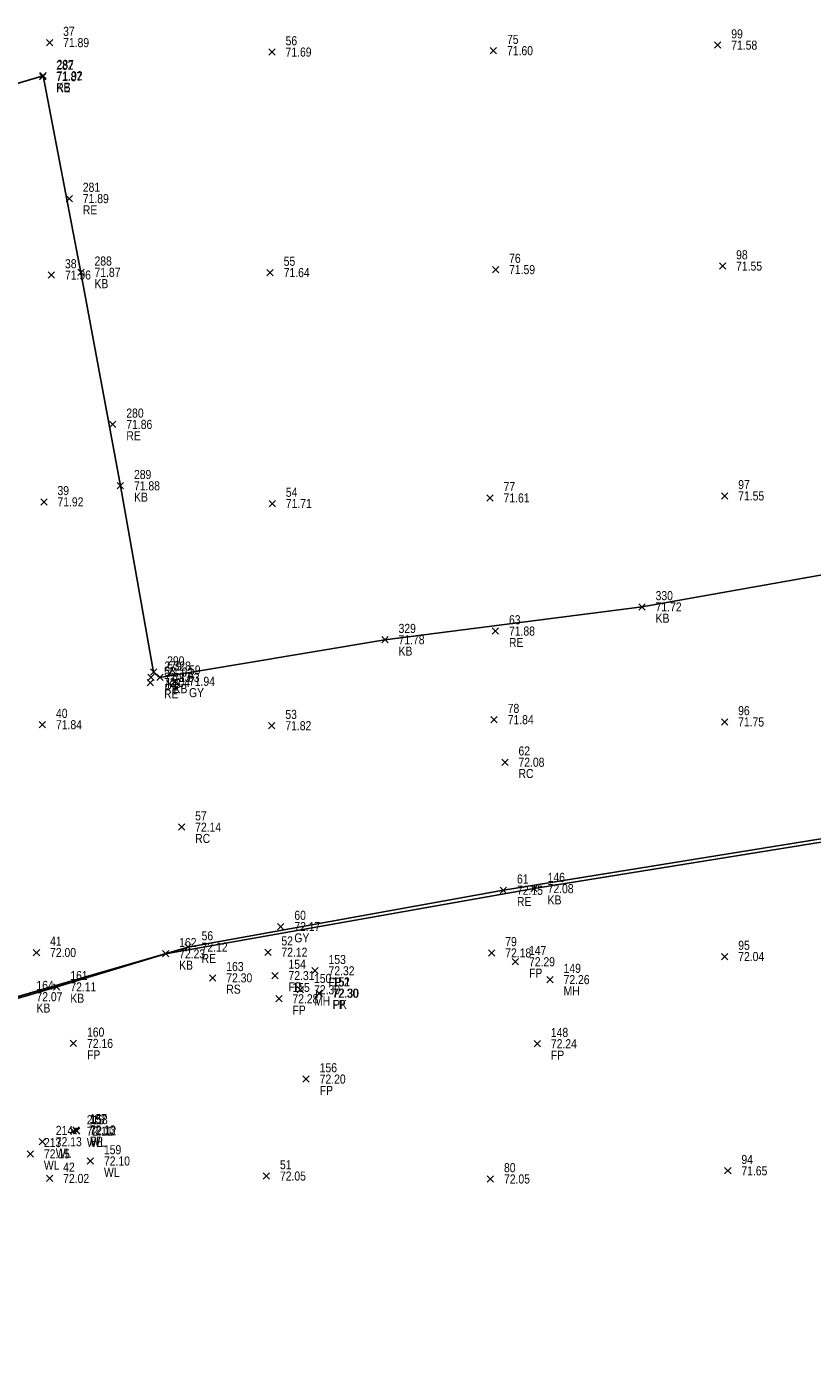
# Model space of a CAD drawing. Header units: feet. Extents: x 663429 to 663605, y 733160 to 733290.
# Tile 6 of 45: x 663465 to 663482, y 733196 to 733225. Entities that reach past the tile are written whole.
import ezdxf

# ---------------------------------------------------------------- set-up
doc = ezdxf.new("R2010")
doc.units = ezdxf.units.FT
doc.header["$MEASUREMENT"] = 0
doc.layers.get('0').update_dxf_attribs({"linetype": 'CONTINUOUS'})
for name, color, linetype in [('GULLY', 7, 'CONTINUOUS'), ('KERB', 7, 'CONTINUOUS'), ('MANHOLE', 7, 'CONTINUOUS'), ('PNTDESC', 3, 'CONTINUOUS'), ('PNTELEV', 5, 'CONTINUOUS'), ('PNTNO', 7, 'CONTINUOUS'), ('PNTS', 1, 'CONTINUOUS'), ('ROAD EDGE', 1, 'CONTINUOUS'), ('ROAD SIGN', 7, 'CONTINUOUS'), ('WALL', 7, 'CONTINUOUS')]:
    doc.layers.add(name, color=color, linetype=linetype)
doc.styles.add('PTXT', font='ARIALN.TTF', dxfattribs={"width": 0.75})

# ---------------------------------------------------------------- blocks, each defined once
blk = doc.blocks.new('SPT10')
at = {"color": 0, "linetype": 'Continuous'}
for p, q in [((-0.35, -0.35), (0.35, 0.35)), ((0.35, -0.35), (-0.35, 0.35))]:
    blk.add_line(p, q, dxfattribs=at)
blk = doc.blocks.new('SRVPNO2')
at = {"layer": 'PNTDESC', "style": 'PTXT'}
blk.add_attdef('DESC2', (1.5, -1.75), '', height=1, dxfattribs=at)
at = {"layer": 'PNTNO', "style": 'PTXT'}
for tag in ['ELEV2', 'PT#']:
    blk.add_attdef(tag, (1.5, 0.75), '', height=1, dxfattribs=at)

msp = doc.modelspace()

# ---------------------------------------------------------------- linework, layer by layer
at = {"linetype": 'ByBlock'}
for points in [[(663460.237, 733222.953, 72.076), (663464.925, 733224.342, 71.915), (663465.761, 733219.997, 71.874), (663466.634, 733215.279, 71.878), (663467.366, 733211.161, 71.923), (663467.508, 733211.045, 71.931), (663472.48, 733211.877, 71.781), (663478.16, 733212.602, 71.719), (663484.754, 733213.773, 71.629)], [(663483.577, 733207.636, 71.928), (663475.774, 733206.376, 72.084), (663467.632, 733204.935, 72.232), (663465.227, 733204.204, 72.11), (663464.478, 733203.987, 72.069), (663462.169, 733203.327, 71.927), (663460.901, 733202.786, 71.911), (663459.941, 733201.991, 72.043), (663458.728, 733200.902, 72.072), (663457.42, 733199.198, 72.152), (663456.232, 733196.722, 72.303), (663455.629, 733194.53, 72.406), (663455.429, 733192.823, 72.491), (663455.561, 733190.715, 72.566), (663456.086, 733188.078, 72.656), (663456.321, 733186.86, 72.657), (663456.355, 733186.247, 72.529), (663457.044, 733182.77, 72.64), (663457.396, 733180.807, 72.689), (663458.023, 733178.081, 72.776), (663458.528, 733174.344, 72.935), (663458.72, 733170.927, 73.221)]]:
    msp.add_polyline3d(points, dxfattribs=at)
at = {"color": 1, "linetype": 'ByBlock'}
msp.add_polyline3d([(663519.94, 733213.49, 71.441), (663516.997, 733212.866, 71.442), (663516.138, 733212.654, 71.502), (663508.997, 733211.692, 71.57), (663500.683, 733210.422, 71.716), (663493.621, 733209.342, 71.975), (663492.151, 733209.067, 71.98), (663489.067, 733208.513, 72.128), (663483.572, 733207.709, 72.108), (663475.097, 733206.339, 72.15), (663468.127, 733205.084, 72.12), (663462.078, 733203.329, 71.973), (663460.531, 733202.598, 71.96), (663459.38, 733201.837, 71.991), (663457.659, 733199.962, 72.066), (663456.069, 733196.766, 72.206), (663455.309, 733193.507, 72.304), (663455.43, 733190.689, 72.398), (663456.259, 733186.263, 72.526), (663458.274, 733175.382, 72.895)], dxfattribs=at)
at = {"layer": 'GULLY'}
for p in [(663467.849, 733210.958, 71.942), (663470.177, 733205.538, 72.168)]:
    msp.add_point(p, dxfattribs=at)
at = {"layer": 'KERB'}
for p in [(663464.925, 733224.342, 71.915), (663465.761, 733219.997, 71.874), (663466.634, 733215.279, 71.878), (663478.16, 733212.602, 71.719), (663472.48, 733211.877, 71.781), (663467.366, 733211.161, 71.923), (663467.508, 733211.045, 71.931), (663475.774, 733206.376, 72.084), (663467.632, 733204.935, 72.232), (663465.227, 733204.204, 72.11)]:
    msp.add_point(p, dxfattribs=at)
at = {"layer": 'MANHOLE'}
for p in [(663476.127, 733204.365, 72.261), (663470.612, 733204.142, 72.297)]:
    msp.add_point(p, dxfattribs=at)
at = {"layer": 'PNTS'}
for p in [(663465.068, 733225.074, 71.886), (663474.877, 733224.896, 71.597), (663479.832, 733225.018, 71.578), (663469.983, 733224.865, 71.689), (663465.109, 733219.937, 71.961), (663469.942, 733219.992, 71.635), (663474.923, 733220.057, 71.589), (663479.939, 733220.135, 71.553), (663464.943, 733214.924, 71.921), (663469.989, 733214.887, 71.709), (663474.8, 733215.011, 71.612), (663479.986, 733215.056, 71.554), (663464.91, 733209.999, 71.842), (663469.978, 733209.977, 71.822), (663474.892, 733210.11, 71.839), (663479.984, 733210.06, 71.746), (663475.13, 733209.17, 72.077), (663467.985, 733207.735, 72.136), (663464.779, 733204.964, 72.001), (663469.891, 733204.971, 72.118), (663474.838, 733204.955, 72.183), (663479.986, 733204.875, 72.041), (663475.363, 733204.76, 72.285), (663470.048, 733204.455, 72.305), (663470.933, 733204.56, 72.317), (663471.018, 733204.065, 72.299), (663471.031, 733204.065, 72.301), (663470.135, 733203.942, 72.28), (663465.596, 733202.955, 72.158), (663475.846, 733202.948, 72.236), (663470.737, 733202.167, 72.202), (663465.654, 733201.043, 72.13), (663465.069, 733199.97, 72.018), (663469.859, 733200.024, 72.046), (663474.81, 733199.959, 72.049), (663480.056, 733200.14, 71.652)]:
    msp.add_point(p, dxfattribs=at)
at = {"layer": 'ROAD EDGE'}
for p in [(663464.914, 733224.323, 71.875), (663465.503, 733221.627, 71.886), (663466.464, 733216.636, 71.858), (663474.92, 733212.068, 71.883), (663467.297, 733210.93, 72.041), (663467.306, 733211.047, 71.832), (663475.097, 733206.339, 72.15), (663468.127, 733205.084, 72.12)]:
    msp.add_point(p, dxfattribs=at)
at = {"layer": 'ROAD SIGN'}
msp.add_point((663468.673, 733204.404, 72.3), dxfattribs=at)
at = {"layer": 'WALL'}
for p in [(663464.906, 733200.783, 72.128), (663465.59, 733201.018, 72.114), (663465.67, 733201.022, 72.123), (663464.643, 733200.514, 72.148), (663465.97, 733200.356, 72.102)]:
    msp.add_point(p, dxfattribs=at)

# ---------------------------------------------------------------- block references
at = {"layer": 'GULLY'}
ref = msp.add_blockref('SRVPNO2', (663467.849, 733210.958, 71.942), dxfattribs=dict(at, xscale=0.2, yscale=0.2, zscale=0.2))
ref.add_attrib('PT#', '59', (663468.149, 733211.108, 71.942), dxfattribs={"layer": 'PNTNO', "height": 0.2, "style": 'PTXT'})
ref.add_attrib('ELEV2', '71.94', (663468.149, 733210.858, 71.942), dxfattribs={"layer": 'PNTELEV', "height": 0.2, "style": 'PTXT'})
ref.add_attrib('DESC2', 'GY', (663468.149, 733210.608, 71.942), dxfattribs={"layer": 'PNTDESC', "height": 0.2, "style": 'PTXT'})
at = {"layer": 'GULLY', "xscale": 0.2, "yscale": 0.2, "zscale": 0.2}
for p in [(663467.849, 733210.958, 71.942), (663470.177, 733205.538, 72.168)]:
    msp.add_blockref('SPT10', p, dxfattribs=at)
at = {"layer": 'GULLY'}
ref = msp.add_blockref('SRVPNO2', (663470.177, 733205.538, 72.168), dxfattribs=dict(at, xscale=0.2, yscale=0.2, zscale=0.2))
ref.add_attrib('PT#', '60', (663470.477, 733205.688, 72.168), dxfattribs={"layer": 'PNTNO', "height": 0.2, "style": 'PTXT'})
ref.add_attrib('ELEV2', '72.17', (663470.477, 733205.438, 72.168), dxfattribs={"layer": 'PNTELEV', "height": 0.2, "style": 'PTXT'})
ref.add_attrib('DESC2', 'GY', (663470.477, 733205.188, 72.168), dxfattribs={"layer": 'PNTDESC', "height": 0.2, "style": 'PTXT'})
at = {"layer": 'KERB'}
ref = msp.add_blockref('SRVPNO2', (663464.925, 733224.342, 71.915), dxfattribs=dict(at, xscale=0.2, yscale=0.2, zscale=0.2))
ref.add_attrib('PT#', '287', (663465.225, 733224.492, 71.915), dxfattribs={"layer": 'PNTNO', "height": 0.2, "style": 'PTXT'})
ref.add_attrib('ELEV2', '71.92', (663465.225, 733224.242, 71.915), dxfattribs={"layer": 'PNTELEV', "height": 0.2, "style": 'PTXT'})
ref.add_attrib('DESC2', 'KB', (663465.225, 733223.992, 71.915), dxfattribs={"layer": 'PNTDESC', "height": 0.2, "style": 'PTXT'})
at = {"layer": 'KERB', "xscale": 0.2, "yscale": 0.2, "zscale": 0.2}
for p in [(663464.925, 733224.342, 71.915), (663465.761, 733219.997, 71.874), (663466.634, 733215.279, 71.878), (663478.16, 733212.602, 71.719), (663472.48, 733211.877, 71.781), (663467.366, 733211.161, 71.923), (663467.508, 733211.045, 71.931), (663475.774, 733206.376, 72.084), (663467.632, 733204.935, 72.232), (663465.227, 733204.204, 72.11)]:
    msp.add_blockref('SPT10', p, dxfattribs=at)
at = {"layer": 'KERB'}
ref = msp.add_blockref('SRVPNO2', (663465.761, 733219.997, 71.874), dxfattribs=dict(at, xscale=0.2, yscale=0.2, zscale=0.2))
ref.add_attrib('PT#', '288', (663466.061, 733220.147, 71.874), dxfattribs={"layer": 'PNTNO', "height": 0.2, "style": 'PTXT'})
ref.add_attrib('ELEV2', '71.87', (663466.061, 733219.897, 71.874), dxfattribs={"layer": 'PNTELEV', "height": 0.2, "style": 'PTXT'})
ref.add_attrib('DESC2', 'KB', (663466.061, 733219.647, 71.874), dxfattribs={"layer": 'PNTDESC', "height": 0.2, "style": 'PTXT'})
ref = msp.add_blockref('SRVPNO2', (663466.634, 733215.279, 71.878), dxfattribs=dict(at, xscale=0.2, yscale=0.2, zscale=0.2))
ref.add_attrib('PT#', '289', (663466.934, 733215.429, 71.878), dxfattribs={"layer": 'PNTNO', "height": 0.2, "style": 'PTXT'})
ref.add_attrib('ELEV2', '71.88', (663466.934, 733215.179, 71.878), dxfattribs={"layer": 'PNTELEV', "height": 0.2, "style": 'PTXT'})
ref.add_attrib('DESC2', 'KB', (663466.934, 733214.929, 71.878), dxfattribs={"layer": 'PNTDESC', "height": 0.2, "style": 'PTXT'})
ref = msp.add_blockref('SRVPNO2', (663478.16, 733212.602, 71.719), dxfattribs=dict(at, xscale=0.2, yscale=0.2, zscale=0.2))
ref.add_attrib('PT#', '330', (663478.46, 733212.752, 71.719), dxfattribs={"layer": 'PNTNO', "height": 0.2, "style": 'PTXT'})
ref.add_attrib('ELEV2', '71.72', (663478.46, 733212.502, 71.719), dxfattribs={"layer": 'PNTELEV', "height": 0.2, "style": 'PTXT'})
ref.add_attrib('DESC2', 'KB', (663478.46, 733212.252, 71.719), dxfattribs={"layer": 'PNTDESC', "height": 0.2, "style": 'PTXT'})
ref = msp.add_blockref('SRVPNO2', (663472.48, 733211.877, 71.781), dxfattribs=dict(at, xscale=0.2, yscale=0.2, zscale=0.2))
ref.add_attrib('PT#', '329', (663472.78, 733212.027, 71.781), dxfattribs={"layer": 'PNTNO', "height": 0.2, "style": 'PTXT'})
ref.add_attrib('ELEV2', '71.78', (663472.78, 733211.777, 71.781), dxfattribs={"layer": 'PNTELEV', "height": 0.2, "style": 'PTXT'})
ref.add_attrib('DESC2', 'KB', (663472.78, 733211.527, 71.781), dxfattribs={"layer": 'PNTDESC', "height": 0.2, "style": 'PTXT'})
ref = msp.add_blockref('SRVPNO2', (663467.366, 733211.161, 71.923), dxfattribs=dict(at, xscale=0.2, yscale=0.2, zscale=0.2))
ref.add_attrib('PT#', '290', (663467.666, 733211.311, 71.923), dxfattribs={"layer": 'PNTNO', "height": 0.2, "style": 'PTXT'})
ref.add_attrib('ELEV2', '71.92', (663467.666, 733211.061, 71.923), dxfattribs={"layer": 'PNTELEV', "height": 0.2, "style": 'PTXT'})
ref.add_attrib('DESC2', 'KB', (663467.666, 733210.811, 71.923), dxfattribs={"layer": 'PNTDESC', "height": 0.2, "style": 'PTXT'})
ref = msp.add_blockref('SRVPNO2', (663467.508, 733211.045, 71.931), dxfattribs=dict(at, xscale=0.2, yscale=0.2, zscale=0.2))
ref.add_attrib('PT#', '328', (663467.808, 733211.195, 71.931), dxfattribs={"layer": 'PNTNO', "height": 0.2, "style": 'PTXT'})
ref.add_attrib('ELEV2', '71.93', (663467.808, 733210.945, 71.931), dxfattribs={"layer": 'PNTELEV', "height": 0.2, "style": 'PTXT'})
ref.add_attrib('DESC2', 'KB', (663467.808, 733210.695, 71.931), dxfattribs={"layer": 'PNTDESC', "height": 0.2, "style": 'PTXT'})
ref = msp.add_blockref('SRVPNO2', (663475.774, 733206.376, 72.084), dxfattribs=dict(at, xscale=0.2, yscale=0.2, zscale=0.2))
ref.add_attrib('PT#', '146', (663476.074, 733206.526, 72.084), dxfattribs={"layer": 'PNTNO', "height": 0.2, "style": 'PTXT'})
ref.add_attrib('ELEV2', '72.08', (663476.074, 733206.276, 72.084), dxfattribs={"layer": 'PNTELEV', "height": 0.2, "style": 'PTXT'})
ref.add_attrib('DESC2', 'KB', (663476.074, 733206.026, 72.084), dxfattribs={"layer": 'PNTDESC', "height": 0.2, "style": 'PTXT'})
ref = msp.add_blockref('SRVPNO2', (663467.632, 733204.935, 72.232), dxfattribs=dict(at, xscale=0.2, yscale=0.2, zscale=0.2))
ref.add_attrib('PT#', '162', (663467.932, 733205.085, 72.232), dxfattribs={"layer": 'PNTNO', "height": 0.2, "style": 'PTXT'})
ref.add_attrib('ELEV2', '72.23', (663467.932, 733204.835, 72.232), dxfattribs={"layer": 'PNTELEV', "height": 0.2, "style": 'PTXT'})
ref.add_attrib('DESC2', 'KB', (663467.932, 733204.585, 72.232), dxfattribs={"layer": 'PNTDESC', "height": 0.2, "style": 'PTXT'})
ref = msp.add_blockref('SRVPNO2', (663464.478, 733203.987, 72.069), dxfattribs=dict(at, xscale=0.2, yscale=0.2, zscale=0.2))
ref.add_attrib('PT#', '164', (663464.778, 733204.137, 72.069), dxfattribs={"layer": 'PNTNO', "height": 0.2, "style": 'PTXT'})
ref.add_attrib('ELEV2', '72.07', (663464.778, 733203.887, 72.069), dxfattribs={"layer": 'PNTELEV', "height": 0.2, "style": 'PTXT'})
ref.add_attrib('DESC2', 'KB', (663464.778, 733203.637, 72.069), dxfattribs={"layer": 'PNTDESC', "height": 0.2, "style": 'PTXT'})
ref = msp.add_blockref('SRVPNO2', (663465.227, 733204.204, 72.11), dxfattribs=dict(at, xscale=0.2, yscale=0.2, zscale=0.2))
ref.add_attrib('PT#', '161', (663465.527, 733204.354, 72.11), dxfattribs={"layer": 'PNTNO', "height": 0.2, "style": 'PTXT'})
ref.add_attrib('ELEV2', '72.11', (663465.527, 733204.104, 72.11), dxfattribs={"layer": 'PNTELEV', "height": 0.2, "style": 'PTXT'})
ref.add_attrib('DESC2', 'KB', (663465.527, 733203.854, 72.11), dxfattribs={"layer": 'PNTDESC', "height": 0.2, "style": 'PTXT'})
at = {"layer": 'MANHOLE'}
ref = msp.add_blockref('SRVPNO2', (663476.127, 733204.365, 72.261), dxfattribs=dict(at, xscale=0.2, yscale=0.2, zscale=0.2))
ref.add_attrib('PT#', '149', (663476.427, 733204.515, 72.261), dxfattribs={"layer": 'PNTNO', "height": 0.2, "style": 'PTXT'})
ref.add_attrib('ELEV2', '72.26', (663476.427, 733204.265, 72.261), dxfattribs={"layer": 'PNTELEV', "height": 0.2, "style": 'PTXT'})
ref.add_attrib('DESC2', 'MH', (663476.427, 733204.015, 72.261), dxfattribs={"layer": 'PNTDESC', "height": 0.2, "style": 'PTXT'})
ref = msp.add_blockref('SRVPNO2', (663470.612, 733204.142, 72.297), dxfattribs=dict(at, xscale=0.2, yscale=0.2, zscale=0.2))
ref.add_attrib('PT#', '150', (663470.912, 733204.292, 72.297), dxfattribs={"layer": 'PNTNO', "height": 0.2, "style": 'PTXT'})
ref.add_attrib('ELEV2', '72.30', (663470.912, 733204.042, 72.297), dxfattribs={"layer": 'PNTELEV', "height": 0.2, "style": 'PTXT'})
ref.add_attrib('DESC2', 'MH', (663470.912, 733203.792, 72.297), dxfattribs={"layer": 'PNTDESC', "height": 0.2, "style": 'PTXT'})
at = {"layer": 'MANHOLE', "xscale": 0.2, "yscale": 0.2, "zscale": 0.2}
for p in [(663476.127, 733204.365, 72.261), (663470.612, 733204.142, 72.297)]:
    msp.add_blockref('SPT10', p, dxfattribs=at)
at = {"layer": 'PNTS'}
ref = msp.add_blockref('SRVPNO2', (663465.068, 733225.074, 71.886), dxfattribs=dict(at, xscale=0.2, yscale=0.2, zscale=0.2))
ref.add_attrib('PT#', '37', (663465.368, 733225.224, 57.509), dxfattribs={"layer": 'PNTNO', "height": 0.2, "style": 'PTXT'})
ref.add_attrib('ELEV2', '71.89', (663465.368, 733224.974, 57.509), dxfattribs={"layer": 'PNTELEV', "height": 0.2, "style": 'PTXT'})
ref = msp.add_blockref('SRVPNO2', (663469.983, 733224.865, 71.689), dxfattribs=dict(at, xscale=0.2, yscale=0.2, zscale=0.2))
ref.add_attrib('PT#', '56', (663470.283, 733225.015, 57.351), dxfattribs={"layer": 'PNTNO', "height": 0.2, "style": 'PTXT'})
ref.add_attrib('ELEV2', '71.69', (663470.283, 733224.765, 57.351), dxfattribs={"layer": 'PNTELEV', "height": 0.2, "style": 'PTXT'})
ref = msp.add_blockref('SRVPNO2', (663474.877, 733224.896, 71.597), dxfattribs=dict(at, xscale=0.2, yscale=0.2, zscale=0.2))
ref.add_attrib('PT#', '75', (663475.177, 733225.046, 57.278), dxfattribs={"layer": 'PNTNO', "height": 0.2, "style": 'PTXT'})
ref.add_attrib('ELEV2', '71.60', (663475.177, 733224.796, 57.278), dxfattribs={"layer": 'PNTELEV', "height": 0.2, "style": 'PTXT'})
ref = msp.add_blockref('SRVPNO2', (663479.832, 733225.018, 71.578), dxfattribs=dict(at, xscale=0.2, yscale=0.2, zscale=0.2))
ref.add_attrib('PT#', '99', (663480.132, 733225.168, 57.262), dxfattribs={"layer": 'PNTNO', "height": 0.2, "style": 'PTXT'})
ref.add_attrib('ELEV2', '71.58', (663480.132, 733224.918, 57.262), dxfattribs={"layer": 'PNTELEV', "height": 0.2, "style": 'PTXT'})
at = {"layer": 'PNTS', "xscale": 0.2, "yscale": 0.2, "zscale": 0.2}
for p in [(663465.068, 733225.074, 71.886), (663469.983, 733224.865, 71.689), (663474.877, 733224.896, 71.597), (663479.832, 733225.018, 71.578), (663479.939, 733220.135, 71.553), (663465.109, 733219.937, 71.961), (663469.942, 733219.992, 71.635), (663474.923, 733220.057, 71.589), (663464.943, 733214.924, 71.921), (663469.989, 733214.887, 71.709), (663474.8, 733215.011, 71.612), (663479.986, 733215.056, 71.554), (663474.892, 733210.11, 71.839), (663464.91, 733209.999, 71.842), (663469.978, 733209.977, 71.822), (663479.984, 733210.06, 71.746), (663475.13, 733209.17, 72.077), (663467.985, 733207.735, 72.136), (663464.779, 733204.964, 72.001), (663469.891, 733204.971, 72.118), (663474.838, 733204.955, 72.183), (663479.986, 733204.875, 72.041), (663470.933, 733204.56, 72.317), (663475.363, 733204.76, 72.285), (663470.048, 733204.455, 72.305), (663470.135, 733203.942, 72.28), (663471.018, 733204.065, 72.299), (663471.031, 733204.065, 72.301), (663465.596, 733202.955, 72.158), (663475.846, 733202.948, 72.236), (663470.737, 733202.167, 72.202), (663465.654, 733201.043, 72.13), (663480.056, 733200.14, 71.652), (663465.069, 733199.97, 72.018), (663469.859, 733200.024, 72.046), (663474.81, 733199.959, 72.049)]:
    msp.add_blockref('SPT10', p, dxfattribs=at)
at = {"layer": 'PNTS'}
ref = msp.add_blockref('SRVPNO2', (663479.939, 733220.135, 71.553), dxfattribs=dict(at, xscale=0.2, yscale=0.2, zscale=0.2))
ref.add_attrib('PT#', '98', (663480.239, 733220.285, 57.242), dxfattribs={"layer": 'PNTNO', "height": 0.2, "style": 'PTXT'})
ref.add_attrib('ELEV2', '71.55', (663480.239, 733220.035, 57.242), dxfattribs={"layer": 'PNTELEV', "height": 0.2, "style": 'PTXT'})
ref = msp.add_blockref('SRVPNO2', (663465.109, 733219.937, 71.961), dxfattribs=dict(at, xscale=0.2, yscale=0.2, zscale=0.2))
ref.add_attrib('PT#', '38', (663465.409, 733220.087, 57.569), dxfattribs={"layer": 'PNTNO', "height": 0.2, "style": 'PTXT'})
ref.add_attrib('ELEV2', '71.96', (663465.409, 733219.837, 57.569), dxfattribs={"layer": 'PNTELEV', "height": 0.2, "style": 'PTXT'})
ref = msp.add_blockref('SRVPNO2', (663469.942, 733219.992, 71.635), dxfattribs=dict(at, xscale=0.2, yscale=0.2, zscale=0.2))
ref.add_attrib('PT#', '55', (663470.242, 733220.142, 57.308), dxfattribs={"layer": 'PNTNO', "height": 0.2, "style": 'PTXT'})
ref.add_attrib('ELEV2', '71.64', (663470.242, 733219.892, 57.308), dxfattribs={"layer": 'PNTELEV', "height": 0.2, "style": 'PTXT'})
ref = msp.add_blockref('SRVPNO2', (663474.923, 733220.057, 71.589), dxfattribs=dict(at, xscale=0.2, yscale=0.2, zscale=0.2))
ref.add_attrib('PT#', '76', (663475.223, 733220.207, 57.271), dxfattribs={"layer": 'PNTNO', "height": 0.2, "style": 'PTXT'})
ref.add_attrib('ELEV2', '71.59', (663475.223, 733219.957, 57.271), dxfattribs={"layer": 'PNTELEV', "height": 0.2, "style": 'PTXT'})
ref = msp.add_blockref('SRVPNO2', (663464.943, 733214.924, 71.921), dxfattribs=dict(at, xscale=0.2, yscale=0.2, zscale=0.2))
ref.add_attrib('PT#', '39', (663465.243, 733215.074, 57.537), dxfattribs={"layer": 'PNTNO', "height": 0.2, "style": 'PTXT'})
ref.add_attrib('ELEV2', '71.92', (663465.243, 733214.824, 57.537), dxfattribs={"layer": 'PNTELEV', "height": 0.2, "style": 'PTXT'})
ref = msp.add_blockref('SRVPNO2', (663469.989, 733214.887, 71.709), dxfattribs=dict(at, xscale=0.2, yscale=0.2, zscale=0.2))
ref.add_attrib('PT#', '54', (663470.289, 733215.037, 57.367), dxfattribs={"layer": 'PNTNO', "height": 0.2, "style": 'PTXT'})
ref.add_attrib('ELEV2', '71.71', (663470.289, 733214.787, 57.367), dxfattribs={"layer": 'PNTELEV', "height": 0.2, "style": 'PTXT'})
ref = msp.add_blockref('SRVPNO2', (663474.8, 733215.011, 71.612), dxfattribs=dict(at, xscale=0.2, yscale=0.2, zscale=0.2))
ref.add_attrib('PT#', '77', (663475.1, 733215.161, 57.289), dxfattribs={"layer": 'PNTNO', "height": 0.2, "style": 'PTXT'})
ref.add_attrib('ELEV2', '71.61', (663475.1, 733214.911, 57.289), dxfattribs={"layer": 'PNTELEV', "height": 0.2, "style": 'PTXT'})
ref = msp.add_blockref('SRVPNO2', (663479.986, 733215.056, 71.554), dxfattribs=dict(at, xscale=0.2, yscale=0.2, zscale=0.2))
ref.add_attrib('PT#', '97', (663480.286, 733215.206, 57.243), dxfattribs={"layer": 'PNTNO', "height": 0.2, "style": 'PTXT'})
ref.add_attrib('ELEV2', '71.55', (663480.286, 733214.956, 57.243), dxfattribs={"layer": 'PNTELEV', "height": 0.2, "style": 'PTXT'})
ref = msp.add_blockref('SRVPNO2', (663474.892, 733210.11, 71.839), dxfattribs=dict(at, xscale=0.2, yscale=0.2, zscale=0.2))
ref.add_attrib('PT#', '78', (663475.192, 733210.26, 57.471), dxfattribs={"layer": 'PNTNO', "height": 0.2, "style": 'PTXT'})
ref.add_attrib('ELEV2', '71.84', (663475.192, 733210.01, 57.471), dxfattribs={"layer": 'PNTELEV', "height": 0.2, "style": 'PTXT'})
ref = msp.add_blockref('SRVPNO2', (663464.91, 733209.999, 71.842), dxfattribs=dict(at, xscale=0.2, yscale=0.2, zscale=0.2))
ref.add_attrib('PT#', '40', (663465.21, 733210.149, 57.474), dxfattribs={"layer": 'PNTNO', "height": 0.2, "style": 'PTXT'})
ref.add_attrib('ELEV2', '71.84', (663465.21, 733209.899, 57.474), dxfattribs={"layer": 'PNTELEV', "height": 0.2, "style": 'PTXT'})
ref = msp.add_blockref('SRVPNO2', (663469.978, 733209.977, 71.822), dxfattribs=dict(at, xscale=0.2, yscale=0.2, zscale=0.2))
ref.add_attrib('PT#', '53', (663470.278, 733210.127, 57.458), dxfattribs={"layer": 'PNTNO', "height": 0.2, "style": 'PTXT'})
ref.add_attrib('ELEV2', '71.82', (663470.278, 733209.877, 57.458), dxfattribs={"layer": 'PNTELEV', "height": 0.2, "style": 'PTXT'})
ref = msp.add_blockref('SRVPNO2', (663479.984, 733210.06, 71.746), dxfattribs=dict(at, xscale=0.2, yscale=0.2, zscale=0.2))
ref.add_attrib('PT#', '96', (663480.284, 733210.21, 57.397), dxfattribs={"layer": 'PNTNO', "height": 0.2, "style": 'PTXT'})
ref.add_attrib('ELEV2', '71.75', (663480.284, 733209.96, 57.397), dxfattribs={"layer": 'PNTELEV', "height": 0.2, "style": 'PTXT'})
ref = msp.add_blockref('SRVPNO2', (663475.13, 733209.17, 72.077), dxfattribs=dict(at, xscale=0.2, yscale=0.2, zscale=0.2))
ref.add_attrib('PT#', '62', (663475.43, 733209.32, 72.077), dxfattribs={"layer": 'PNTNO', "height": 0.2, "style": 'PTXT'})
ref.add_attrib('ELEV2', '72.08', (663475.43, 733209.07, 72.077), dxfattribs={"layer": 'PNTELEV', "height": 0.2, "style": 'PTXT'})
ref.add_attrib('DESC2', 'RC', (663475.43, 733208.82, 72.077), dxfattribs={"layer": 'PNTDESC', "height": 0.2, "style": 'PTXT'})
ref = msp.add_blockref('SRVPNO2', (663467.985, 733207.735, 72.136), dxfattribs=dict(at, xscale=0.2, yscale=0.2, zscale=0.2))
ref.add_attrib('PT#', '57', (663468.285, 733207.885, 72.136), dxfattribs={"layer": 'PNTNO', "height": 0.2, "style": 'PTXT'})
ref.add_attrib('ELEV2', '72.14', (663468.285, 733207.635, 72.136), dxfattribs={"layer": 'PNTELEV', "height": 0.2, "style": 'PTXT'})
ref.add_attrib('DESC2', 'RC', (663468.285, 733207.385, 72.136), dxfattribs={"layer": 'PNTDESC', "height": 0.2, "style": 'PTXT'})
ref = msp.add_blockref('SRVPNO2', (663464.779, 733204.964, 72.001), dxfattribs=dict(at, xscale=0.2, yscale=0.2, zscale=0.2))
ref.add_attrib('PT#', '41', (663465.079, 733205.114, 57.601), dxfattribs={"layer": 'PNTNO', "height": 0.2, "style": 'PTXT'})
ref.add_attrib('ELEV2', '72.00', (663465.079, 733204.864, 57.601), dxfattribs={"layer": 'PNTELEV', "height": 0.2, "style": 'PTXT'})
ref = msp.add_blockref('SRVPNO2', (663469.891, 733204.971, 72.118), dxfattribs=dict(at, xscale=0.2, yscale=0.2, zscale=0.2))
ref.add_attrib('PT#', '52', (663470.191, 733205.121, 57.694), dxfattribs={"layer": 'PNTNO', "height": 0.2, "style": 'PTXT'})
ref.add_attrib('ELEV2', '72.12', (663470.191, 733204.871, 57.694), dxfattribs={"layer": 'PNTELEV', "height": 0.2, "style": 'PTXT'})
ref = msp.add_blockref('SRVPNO2', (663474.838, 733204.955, 72.183), dxfattribs=dict(at, xscale=0.2, yscale=0.2, zscale=0.2))
ref.add_attrib('PT#', '79', (663475.138, 733205.105, 57.747), dxfattribs={"layer": 'PNTNO', "height": 0.2, "style": 'PTXT'})
ref.add_attrib('ELEV2', '72.18', (663475.138, 733204.855, 57.747), dxfattribs={"layer": 'PNTELEV', "height": 0.2, "style": 'PTXT'})
ref = msp.add_blockref('SRVPNO2', (663479.986, 733204.875, 72.041), dxfattribs=dict(at, xscale=0.2, yscale=0.2, zscale=0.2))
ref.add_attrib('PT#', '95', (663480.286, 733205.025, 57.633), dxfattribs={"layer": 'PNTNO', "height": 0.2, "style": 'PTXT'})
ref.add_attrib('ELEV2', '72.04', (663480.286, 733204.775, 57.633), dxfattribs={"layer": 'PNTELEV', "height": 0.2, "style": 'PTXT'})
ref = msp.add_blockref('SRVPNO2', (663470.933, 733204.56, 72.317), dxfattribs=dict(at, xscale=0.2, yscale=0.2, zscale=0.2))
ref.add_attrib('PT#', '153', (663471.233, 733204.71, 72.317), dxfattribs={"layer": 'PNTNO', "height": 0.2, "style": 'PTXT'})
ref.add_attrib('ELEV2', '72.32', (663471.233, 733204.46, 72.317), dxfattribs={"layer": 'PNTELEV', "height": 0.2, "style": 'PTXT'})
ref.add_attrib('DESC2', 'FP', (663471.233, 733204.21, 72.317), dxfattribs={"layer": 'PNTDESC', "height": 0.2, "style": 'PTXT'})
ref = msp.add_blockref('SRVPNO2', (663475.363, 733204.76, 72.285), dxfattribs=dict(at, xscale=0.2, yscale=0.2, zscale=0.2))
ref.add_attrib('PT#', '147', (663475.663, 733204.91, 72.285), dxfattribs={"layer": 'PNTNO', "height": 0.2, "style": 'PTXT'})
ref.add_attrib('ELEV2', '72.29', (663475.663, 733204.66, 72.285), dxfattribs={"layer": 'PNTELEV', "height": 0.2, "style": 'PTXT'})
ref.add_attrib('DESC2', 'FP', (663475.663, 733204.41, 72.285), dxfattribs={"layer": 'PNTDESC', "height": 0.2, "style": 'PTXT'})
ref = msp.add_blockref('SRVPNO2', (663470.048, 733204.455, 72.305), dxfattribs=dict(at, xscale=0.2, yscale=0.2, zscale=0.2))
ref.add_attrib('PT#', '154', (663470.348, 733204.605, 72.305), dxfattribs={"layer": 'PNTNO', "height": 0.2, "style": 'PTXT'})
ref.add_attrib('ELEV2', '72.31', (663470.348, 733204.355, 72.305), dxfattribs={"layer": 'PNTELEV', "height": 0.2, "style": 'PTXT'})
ref.add_attrib('DESC2', 'FP', (663470.348, 733204.105, 72.305), dxfattribs={"layer": 'PNTDESC', "height": 0.2, "style": 'PTXT'})
ref = msp.add_blockref('SRVPNO2', (663470.135, 733203.942, 72.28), dxfattribs=dict(at, xscale=0.2, yscale=0.2, zscale=0.2))
ref.add_attrib('PT#', '155', (663470.435, 733204.092, 72.28), dxfattribs={"layer": 'PNTNO', "height": 0.2, "style": 'PTXT'})
ref.add_attrib('ELEV2', '72.28', (663470.435, 733203.842, 72.28), dxfattribs={"layer": 'PNTELEV', "height": 0.2, "style": 'PTXT'})
ref.add_attrib('DESC2', 'FP', (663470.435, 733203.592, 72.28), dxfattribs={"layer": 'PNTDESC', "height": 0.2, "style": 'PTXT'})
ref = msp.add_blockref('SRVPNO2', (663471.018, 733204.065, 72.299), dxfattribs=dict(at, xscale=0.2, yscale=0.2, zscale=0.2))
ref.add_attrib('PT#', '152', (663471.318, 733204.215, 72.299), dxfattribs={"layer": 'PNTNO', "height": 0.2, "style": 'PTXT'})
ref.add_attrib('ELEV2', '72.30', (663471.318, 733203.965, 72.299), dxfattribs={"layer": 'PNTELEV', "height": 0.2, "style": 'PTXT'})
ref.add_attrib('DESC2', 'FP', (663471.318, 733203.715, 72.299), dxfattribs={"layer": 'PNTDESC', "height": 0.2, "style": 'PTXT'})
ref = msp.add_blockref('SRVPNO2', (663471.031, 733204.065, 72.301), dxfattribs=dict(at, xscale=0.2, yscale=0.2, zscale=0.2))
ref.add_attrib('PT#', '151', (663471.331, 733204.215, 72.301), dxfattribs={"layer": 'PNTNO', "height": 0.2, "style": 'PTXT'})
ref.add_attrib('ELEV2', '72.30', (663471.331, 733203.965, 72.301), dxfattribs={"layer": 'PNTELEV', "height": 0.2, "style": 'PTXT'})
ref.add_attrib('DESC2', 'PK', (663471.331, 733203.715, 72.301), dxfattribs={"layer": 'PNTDESC', "height": 0.2, "style": 'PTXT'})
ref = msp.add_blockref('SRVPNO2', (663465.596, 733202.955, 72.158), dxfattribs=dict(at, xscale=0.2, yscale=0.2, zscale=0.2))
ref.add_attrib('PT#', '160', (663465.896, 733203.105, 72.158), dxfattribs={"layer": 'PNTNO', "height": 0.2, "style": 'PTXT'})
ref.add_attrib('ELEV2', '72.16', (663465.896, 733202.855, 72.158), dxfattribs={"layer": 'PNTELEV', "height": 0.2, "style": 'PTXT'})
ref.add_attrib('DESC2', 'FP', (663465.896, 733202.605, 72.158), dxfattribs={"layer": 'PNTDESC', "height": 0.2, "style": 'PTXT'})
ref = msp.add_blockref('SRVPNO2', (663475.846, 733202.948, 72.236), dxfattribs=dict(at, xscale=0.2, yscale=0.2, zscale=0.2))
ref.add_attrib('PT#', '148', (663476.146, 733203.098, 72.236), dxfattribs={"layer": 'PNTNO', "height": 0.2, "style": 'PTXT'})
ref.add_attrib('ELEV2', '72.24', (663476.146, 733202.848, 72.236), dxfattribs={"layer": 'PNTELEV', "height": 0.2, "style": 'PTXT'})
ref.add_attrib('DESC2', 'FP', (663476.146, 733202.598, 72.236), dxfattribs={"layer": 'PNTDESC', "height": 0.2, "style": 'PTXT'})
ref = msp.add_blockref('SRVPNO2', (663470.737, 733202.167, 72.202), dxfattribs=dict(at, xscale=0.2, yscale=0.2, zscale=0.2))
ref.add_attrib('PT#', '156', (663471.037, 733202.317, 72.202), dxfattribs={"layer": 'PNTNO', "height": 0.2, "style": 'PTXT'})
ref.add_attrib('ELEV2', '72.20', (663471.037, 733202.067, 72.202), dxfattribs={"layer": 'PNTELEV', "height": 0.2, "style": 'PTXT'})
ref.add_attrib('DESC2', 'FP', (663471.037, 733201.817, 72.202), dxfattribs={"layer": 'PNTDESC', "height": 0.2, "style": 'PTXT'})
ref = msp.add_blockref('SRVPNO2', (663465.654, 733201.043, 72.13), dxfattribs=dict(at, xscale=0.2, yscale=0.2, zscale=0.2))
ref.add_attrib('PT#', '157', (663465.954, 733201.193, 72.13), dxfattribs={"layer": 'PNTNO', "height": 0.2, "style": 'PTXT'})
ref.add_attrib('ELEV2', '72.13', (663465.954, 733200.943, 72.13), dxfattribs={"layer": 'PNTELEV', "height": 0.2, "style": 'PTXT'})
ref.add_attrib('DESC2', 'FP', (663465.954, 733200.693, 72.13), dxfattribs={"layer": 'PNTDESC', "height": 0.2, "style": 'PTXT'})
ref = msp.add_blockref('SRVPNO2', (663480.056, 733200.14, 71.652), dxfattribs=dict(at, xscale=0.2, yscale=0.2, zscale=0.2))
ref.add_attrib('PT#', '94', (663480.356, 733200.29, 57.322), dxfattribs={"layer": 'PNTNO', "height": 0.2, "style": 'PTXT'})
ref.add_attrib('ELEV2', '71.65', (663480.356, 733200.04, 57.322), dxfattribs={"layer": 'PNTELEV', "height": 0.2, "style": 'PTXT'})
ref = msp.add_blockref('SRVPNO2', (663465.069, 733199.97, 72.018), dxfattribs=dict(at, xscale=0.2, yscale=0.2, zscale=0.2))
ref.add_attrib('PT#', '42', (663465.369, 733200.12, 57.614), dxfattribs={"layer": 'PNTNO', "height": 0.2, "style": 'PTXT'})
ref.add_attrib('ELEV2', '72.02', (663465.369, 733199.87, 57.614), dxfattribs={"layer": 'PNTELEV', "height": 0.2, "style": 'PTXT'})
ref = msp.add_blockref('SRVPNO2', (663469.859, 733200.024, 72.046), dxfattribs=dict(at, xscale=0.2, yscale=0.2, zscale=0.2))
ref.add_attrib('PT#', '51', (663470.159, 733200.174, 57.637), dxfattribs={"layer": 'PNTNO', "height": 0.2, "style": 'PTXT'})
ref.add_attrib('ELEV2', '72.05', (663470.159, 733199.924, 57.637), dxfattribs={"layer": 'PNTELEV', "height": 0.2, "style": 'PTXT'})
ref = msp.add_blockref('SRVPNO2', (663474.81, 733199.959, 72.049), dxfattribs=dict(at, xscale=0.2, yscale=0.2, zscale=0.2))
ref.add_attrib('PT#', '80', (663475.11, 733200.109, 57.639), dxfattribs={"layer": 'PNTNO', "height": 0.2, "style": 'PTXT'})
ref.add_attrib('ELEV2', '72.05', (663475.11, 733199.859, 57.639), dxfattribs={"layer": 'PNTELEV', "height": 0.2, "style": 'PTXT'})
at = {"layer": 'ROAD EDGE'}
ref = msp.add_blockref('SRVPNO2', (663464.914, 733224.323, 71.875), dxfattribs=dict(at, xscale=0.2, yscale=0.2, zscale=0.2))
ref.add_attrib('PT#', '282', (663465.214, 733224.473, 71.875), dxfattribs={"layer": 'PNTNO', "height": 0.2, "style": 'PTXT'})
ref.add_attrib('ELEV2', '71.87', (663465.214, 733224.223, 71.875), dxfattribs={"layer": 'PNTELEV', "height": 0.2, "style": 'PTXT'})
ref.add_attrib('DESC2', 'RE', (663465.214, 733223.973, 71.875), dxfattribs={"layer": 'PNTDESC', "height": 0.2, "style": 'PTXT'})
at = {"layer": 'ROAD EDGE', "xscale": 0.2, "yscale": 0.2, "zscale": 0.2}
for p in [(663464.914, 733224.323, 71.875), (663465.503, 733221.627, 71.886), (663466.464, 733216.636, 71.858), (663474.92, 733212.068, 71.883), (663467.306, 733211.047, 71.832), (663467.297, 733210.93, 72.041), (663475.097, 733206.339, 72.15), (663468.127, 733205.084, 72.12)]:
    msp.add_blockref('SPT10', p, dxfattribs=at)
at = {"layer": 'ROAD EDGE'}
ref = msp.add_blockref('SRVPNO2', (663465.503, 733221.627, 71.886), dxfattribs=dict(at, xscale=0.2, yscale=0.2, zscale=0.2))
ref.add_attrib('PT#', '281', (663465.803, 733221.777, 71.886), dxfattribs={"layer": 'PNTNO', "height": 0.2, "style": 'PTXT'})
ref.add_attrib('ELEV2', '71.89', (663465.803, 733221.527, 71.886), dxfattribs={"layer": 'PNTELEV', "height": 0.2, "style": 'PTXT'})
ref.add_attrib('DESC2', 'RE', (663465.803, 733221.277, 71.886), dxfattribs={"layer": 'PNTDESC', "height": 0.2, "style": 'PTXT'})
ref = msp.add_blockref('SRVPNO2', (663466.464, 733216.636, 71.858), dxfattribs=dict(at, xscale=0.2, yscale=0.2, zscale=0.2))
ref.add_attrib('PT#', '280', (663466.764, 733216.786, 71.858), dxfattribs={"layer": 'PNTNO', "height": 0.2, "style": 'PTXT'})
ref.add_attrib('ELEV2', '71.86', (663466.764, 733216.536, 71.858), dxfattribs={"layer": 'PNTELEV', "height": 0.2, "style": 'PTXT'})
ref.add_attrib('DESC2', 'RE', (663466.764, 733216.286, 71.858), dxfattribs={"layer": 'PNTDESC', "height": 0.2, "style": 'PTXT'})
ref = msp.add_blockref('SRVPNO2', (663474.92, 733212.068, 71.883), dxfattribs=dict(at, xscale=0.2, yscale=0.2, zscale=0.2))
ref.add_attrib('PT#', '63', (663475.22, 733212.218, 71.883), dxfattribs={"layer": 'PNTNO', "height": 0.2, "style": 'PTXT'})
ref.add_attrib('ELEV2', '71.88', (663475.22, 733211.968, 71.883), dxfattribs={"layer": 'PNTELEV', "height": 0.2, "style": 'PTXT'})
ref.add_attrib('DESC2', 'RE', (663475.22, 733211.718, 71.883), dxfattribs={"layer": 'PNTDESC', "height": 0.2, "style": 'PTXT'})
ref = msp.add_blockref('SRVPNO2', (663467.306, 733211.047, 71.832), dxfattribs=dict(at, xscale=0.2, yscale=0.2, zscale=0.2))
ref.add_attrib('PT#', '279', (663467.606, 733211.197, 71.832), dxfattribs={"layer": 'PNTNO', "height": 0.2, "style": 'PTXT'})
ref.add_attrib('ELEV2', '71.83', (663467.606, 733210.947, 71.832), dxfattribs={"layer": 'PNTELEV', "height": 0.2, "style": 'PTXT'})
ref.add_attrib('DESC2', 'RE', (663467.606, 733210.697, 71.832), dxfattribs={"layer": 'PNTDESC', "height": 0.2, "style": 'PTXT'})
ref = msp.add_blockref('SRVPNO2', (663467.297, 733210.93, 72.041), dxfattribs=dict(at, xscale=0.2, yscale=0.2, zscale=0.2))
ref.add_attrib('PT#', '58', (663467.597, 733211.08, 72.041), dxfattribs={"layer": 'PNTNO', "height": 0.2, "style": 'PTXT'})
ref.add_attrib('ELEV2', '72.04', (663467.597, 733210.83, 72.041), dxfattribs={"layer": 'PNTELEV', "height": 0.2, "style": 'PTXT'})
ref.add_attrib('DESC2', 'RE', (663467.597, 733210.58, 72.041), dxfattribs={"layer": 'PNTDESC', "height": 0.2, "style": 'PTXT'})
ref = msp.add_blockref('SRVPNO2', (663475.097, 733206.339, 72.15), dxfattribs=dict(at, xscale=0.2, yscale=0.2, zscale=0.2))
ref.add_attrib('PT#', '61', (663475.397, 733206.489, 72.15), dxfattribs={"layer": 'PNTNO', "height": 0.2, "style": 'PTXT'})
ref.add_attrib('ELEV2', '72.15', (663475.397, 733206.239, 72.15), dxfattribs={"layer": 'PNTELEV', "height": 0.2, "style": 'PTXT'})
ref.add_attrib('DESC2', 'RE', (663475.397, 733205.989, 72.15), dxfattribs={"layer": 'PNTDESC', "height": 0.2, "style": 'PTXT'})
ref = msp.add_blockref('SRVPNO2', (663468.127, 733205.084, 72.12), dxfattribs=dict(at, xscale=0.2, yscale=0.2, zscale=0.2))
ref.add_attrib('PT#', '56', (663468.427, 733205.234, 72.12), dxfattribs={"layer": 'PNTNO', "height": 0.2, "style": 'PTXT'})
ref.add_attrib('ELEV2', '72.12', (663468.427, 733204.984, 72.12), dxfattribs={"layer": 'PNTELEV', "height": 0.2, "style": 'PTXT'})
ref.add_attrib('DESC2', 'RE', (663468.427, 733204.734, 72.12), dxfattribs={"layer": 'PNTDESC', "height": 0.2, "style": 'PTXT'})
at = {"layer": 'ROAD SIGN'}
ref = msp.add_blockref('SRVPNO2', (663468.673, 733204.404, 72.3), dxfattribs=dict(at, xscale=0.2, yscale=0.2, zscale=0.2))
ref.add_attrib('PT#', '163', (663468.973, 733204.554, 72.3), dxfattribs={"layer": 'PNTNO', "height": 0.2, "style": 'PTXT'})
ref.add_attrib('ELEV2', '72.30', (663468.973, 733204.304, 72.3), dxfattribs={"layer": 'PNTELEV', "height": 0.2, "style": 'PTXT'})
ref.add_attrib('DESC2', 'RS', (663468.973, 733204.054, 72.3), dxfattribs={"layer": 'PNTDESC', "height": 0.2, "style": 'PTXT'})
at = {"layer": 'ROAD SIGN', "xscale": 0.2, "yscale": 0.2, "zscale": 0.2}
msp.add_blockref('SPT10', (663468.673, 733204.404, 72.3), dxfattribs=at)
at = {"layer": 'WALL'}
ref = msp.add_blockref('SRVPNO2', (663465.59, 733201.018, 72.114), dxfattribs=dict(at, xscale=0.2, yscale=0.2, zscale=0.2))
ref.add_attrib('PT#', '215', (663465.89, 733201.168, 72.114), dxfattribs={"layer": 'PNTNO', "height": 0.2, "style": 'PTXT'})
ref.add_attrib('ELEV2', '72.11', (663465.89, 733200.918, 72.114), dxfattribs={"layer": 'PNTELEV', "height": 0.2, "style": 'PTXT'})
ref.add_attrib('DESC2', 'WL', (663465.89, 733200.668, 72.114), dxfattribs={"layer": 'PNTDESC', "height": 0.2, "style": 'PTXT'})
ref = msp.add_blockref('SRVPNO2', (663465.67, 733201.022, 72.123), dxfattribs=dict(at, xscale=0.2, yscale=0.2, zscale=0.2))
ref.add_attrib('PT#', '158', (663465.97, 733201.172, 72.123), dxfattribs={"layer": 'PNTNO', "height": 0.2, "style": 'PTXT'})
ref.add_attrib('ELEV2', '72.12', (663465.97, 733200.922, 72.123), dxfattribs={"layer": 'PNTELEV', "height": 0.2, "style": 'PTXT'})
ref.add_attrib('DESC2', 'WL', (663465.97, 733200.672, 72.123), dxfattribs={"layer": 'PNTDESC', "height": 0.2, "style": 'PTXT'})
ref = msp.add_blockref('SRVPNO2', (663464.906, 733200.783, 72.128), dxfattribs=dict(at, xscale=0.2, yscale=0.2, zscale=0.2))
ref.add_attrib('PT#', '214', (663465.206, 733200.933, 72.128), dxfattribs={"layer": 'PNTNO', "height": 0.2, "style": 'PTXT'})
ref.add_attrib('ELEV2', '72.13', (663465.206, 733200.683, 72.128), dxfattribs={"layer": 'PNTELEV', "height": 0.2, "style": 'PTXT'})
ref.add_attrib('DESC2', 'WL', (663465.206, 733200.433, 72.128), dxfattribs={"layer": 'PNTDESC', "height": 0.2, "style": 'PTXT'})
at = {"layer": 'WALL', "xscale": 0.2, "yscale": 0.2, "zscale": 0.2}
for p in [(663465.59, 733201.018, 72.114), (663465.67, 733201.022, 72.123), (663464.906, 733200.783, 72.128), (663464.643, 733200.514, 72.148), (663465.97, 733200.356, 72.102)]:
    msp.add_blockref('SPT10', p, dxfattribs=at)
at = {"layer": 'WALL'}
ref = msp.add_blockref('SRVPNO2', (663464.643, 733200.514, 72.148), dxfattribs=dict(at, xscale=0.2, yscale=0.2, zscale=0.2))
ref.add_attrib('PT#', '213', (663464.943, 733200.664, 72.148), dxfattribs={"layer": 'PNTNO', "height": 0.2, "style": 'PTXT'})
ref.add_attrib('ELEV2', '72.15', (663464.943, 733200.414, 72.148), dxfattribs={"layer": 'PNTELEV', "height": 0.2, "style": 'PTXT'})
ref.add_attrib('DESC2', 'WL', (663464.943, 733200.164, 72.148), dxfattribs={"layer": 'PNTDESC', "height": 0.2, "style": 'PTXT'})
ref = msp.add_blockref('SRVPNO2', (663465.97, 733200.356, 72.102), dxfattribs=dict(at, xscale=0.2, yscale=0.2, zscale=0.2))
ref.add_attrib('PT#', '159', (663466.27, 733200.506, 72.102), dxfattribs={"layer": 'PNTNO', "height": 0.2, "style": 'PTXT'})
ref.add_attrib('ELEV2', '72.10', (663466.27, 733200.256, 72.102), dxfattribs={"layer": 'PNTELEV', "height": 0.2, "style": 'PTXT'})
ref.add_attrib('DESC2', 'WL', (663466.27, 733200.006, 72.102), dxfattribs={"layer": 'PNTDESC', "height": 0.2, "style": 'PTXT'})

doc.saveas('drawing.dxf')
